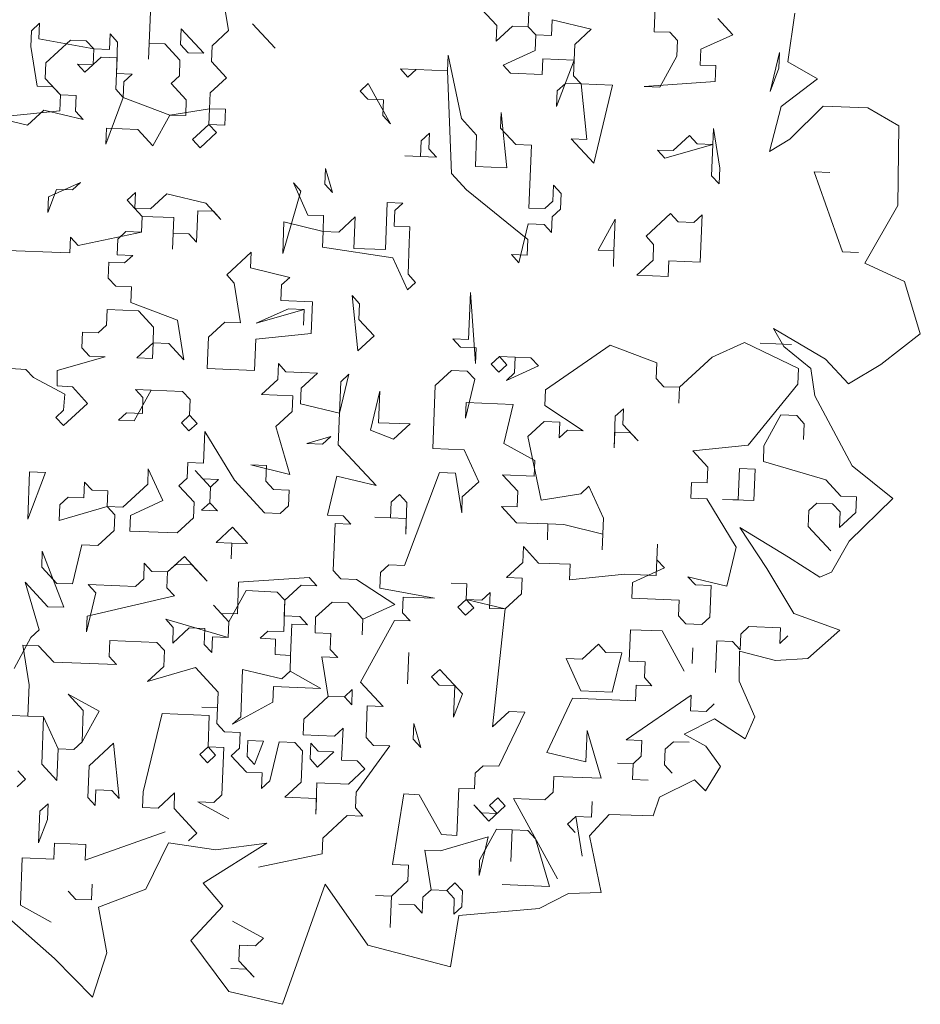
# Model space of a CAD drawing. Header units: metres. Extents: x -228 to 168, y -124 to 293.
# Tile 134 of 256: x 118.04 to 124.35, y 26.82 to 33.73. Entities that reach past the tile are written whole.
import ezdxf

# ---------------------------------------------------------------- set-up
doc = ezdxf.new("R2010")
doc.units = ezdxf.units.M
doc.header["$MEASUREMENT"] = 0
doc.layers.add('Bepflanzung.3 _ UMGEBUNG', color=7, linetype='Continuous')

msp = doc.modelspace()

# ---------------------------------------------------------------- linework, layer by layer
at = {"layer": 'Bepflanzung.3 _ UMGEBUNG', "color": 33, "linetype": 'Continuous', "lineweight": 18, "true_color": 0xa89c73}
for p, q in [((119.4567, 33.9269), (119.501, 33.6488)), ((122.4856, 33.6414), (122.4987, 33.9725)), ((121.6113, 33.8971), (121.6025, 33.6763)), ((118.9404, 33.4499), (118.9534, 33.781)), ((121.3818, 33.685), (121.2758, 33.7998)), ((121.7659, 33.6146), (121.7703, 33.7249)), ((121.7703, 33.7249), (122.0441, 33.6588)), ((122.9314, 33.7343), (123.0375, 33.6196)), ((123.4224, 33.4299), (123.4719, 33.7709)), ((118.1147, 33.5378), (118.1191, 33.6482)), ((118.1191, 33.6482), (118.1764, 33.7012)), ((118.1764, 33.7012), (118.1721, 33.5908)), ((119.1655, 33.5515), (119.1698, 33.6619)), ((119.1698, 33.6619), (119.3289, 33.4898)), ((119.501, 33.6488), (119.3862, 33.5428)), ((119.6687, 33.6975), (119.8277, 33.5253)), ((121.3774, 33.5746), (121.3818, 33.685)), ((121.4922, 33.6807), (121.3774, 33.5746)), ((121.6025, 33.6763), (121.4922, 33.6807)), ((121.6555, 33.6189), (121.6025, 33.6763)), ((121.6025, 33.6763), (121.6555, 33.6189)), ((122.0441, 33.6588), (121.9293, 33.5528)), ((122.5959, 33.637), (122.4856, 33.6414)), ((122.649, 33.5797), (122.5959, 33.637)), ((118.1721, 33.5908), (118.5562, 33.5203)), ((118.3928, 33.5821), (118.2207, 33.423)), ((118.5032, 33.5777), (118.3928, 33.5821)), ((118.5562, 33.5203), (118.5032, 33.5777)), ((118.6666, 33.516), (118.671, 33.6264)), ((118.671, 33.6264), (118.724, 33.569)), ((118.724, 33.569), (118.7152, 33.3482)), ((121.6512, 33.5085), (121.6555, 33.6189)), ((121.6555, 33.6189), (121.7659, 33.6146)), ((122.6446, 33.4693), (122.649, 33.5797)), ((123.0375, 33.6196), (122.8123, 33.5179)), ((118.159, 33.2597), (118.1147, 33.5378)), ((118.5518, 33.41), (118.5562, 33.5203)), ((118.5562, 33.5203), (118.6666, 33.516)), ((118.9447, 33.5603), (118.9404, 33.4499)), ((119.0551, 33.5559), (118.9447, 33.5603)), ((119.1611, 33.4411), (119.0551, 33.5559)), ((119.2185, 33.4942), (119.1655, 33.5515)), ((119.3862, 33.5428), (119.3819, 33.4324)), ((121.4261, 33.4069), (121.6512, 33.5085)), ((121.9293, 33.5528), (121.9206, 33.3321)), ((122.8123, 33.5179), (122.808, 33.4075)), ((123.2981, 33.2223), (123.3642, 33.4961)), ((123.3642, 33.4961), (123.3599, 33.3857)), ((118.6092, 33.463), (118.4945, 33.3569)), ((118.7196, 33.4586), (118.6092, 33.463)), ((118.7109, 33.2378), (118.7196, 33.4586)), ((119.1567, 33.3308), (119.1611, 33.4411)), ((119.3289, 33.4898), (119.2185, 33.4942)), ((119.3819, 33.4324), (119.4879, 33.3177)), ((121.0376, 33.367), (121.0419, 33.4774)), ((121.0419, 33.4774), (121.1348, 33.0315)), ((121.7042, 33.4512), (121.6998, 33.3408)), ((121.9249, 33.4425), (121.7042, 33.4512)), ((121.8015, 33.1157), (121.9249, 33.4425)), ((122.5255, 33.2529), (122.6446, 33.4693)), ((123.6298, 33.3104), (123.4224, 33.4299)), ((118.2207, 33.423), (118.2163, 33.3127)), ((118.4945, 33.3569), (118.4415, 33.4143)), ((118.4415, 33.4143), (118.5518, 33.41)), ((120.7594, 33.3227), (120.7064, 33.3801)), ((120.7064, 33.3801), (121.0376, 33.367)), ((120.8168, 33.3757), (120.7594, 33.3227)), ((121.0376, 33.367), (120.8168, 33.3757)), ((121.0644, 32.6473), (121.0376, 33.367)), ((121.4791, 33.3495), (121.4261, 33.4069)), ((122.808, 33.4075), (122.9184, 33.4032)), ((122.9184, 33.4032), (122.914, 33.2928)), ((123.3599, 33.3857), (123.2981, 33.2223)), ((118.2163, 33.3127), (118.3224, 33.1979)), ((118.7152, 33.3482), (118.8256, 33.3439)), ((118.7682, 33.2909), (118.7639, 33.1805)), ((118.8256, 33.3439), (118.7682, 33.2909)), ((119.0994, 33.2778), (119.1567, 33.3308)), ((119.4879, 33.3177), (119.3731, 33.2117)), ((121.6998, 33.3408), (121.4791, 33.3495)), ((121.9206, 33.3321), (121.9736, 33.2747)), ((122.914, 33.2928), (122.4151, 33.2572)), ((123.3762, 33.1159), (123.6298, 33.3104)), ((118.2694, 33.2553), (118.159, 33.2597)), ((118.3224, 33.1979), (118.2694, 33.2553)), ((118.7639, 33.1805), (118.7109, 33.2378)), ((119.2054, 33.163), (119.0994, 33.2778)), ((120.4239, 33.2254), (120.4813, 33.2784)), ((120.4769, 33.168), (120.4239, 33.2254)), ((120.4813, 33.2784), (120.636, 32.9959)), ((121.8058, 33.2261), (121.8015, 33.1157)), ((121.8632, 33.2791), (121.8058, 33.2261)), ((121.9736, 33.2747), (121.8632, 33.2791)), ((122.0135, 32.8862), (121.9736, 33.2747)), ((121.9736, 33.2747), (122.1944, 33.266)), ((122.1944, 33.266), (122.0622, 32.7184)), ((122.4151, 33.2572), (122.5255, 33.2529)), ((118.318, 33.0875), (118.3224, 33.1979)), ((118.3224, 33.1979), (118.4327, 33.1936)), ((118.4327, 33.1936), (118.4284, 33.0832)), ((118.6404, 32.8537), (118.7639, 33.1805)), ((118.7639, 33.1805), (119.0907, 33.057)), ((119.201, 33.0526), (119.2054, 33.163)), ((119.3731, 33.2117), (119.3688, 33.1013)), ((120.5873, 33.1637), (120.4769, 33.168)), ((120.5829, 33.0533), (120.5873, 33.1637)), ((117.9295, 33.0476), (118.318, 33.0875)), ((118.2076, 33.0919), (118.0929, 32.9859)), ((118.4814, 33.0258), (118.2076, 33.0919)), ((118.4284, 33.0832), (118.4814, 33.0258)), ((119.3688, 33.1013), (119.0907, 33.057)), ((119.3644, 32.9909), (119.3688, 33.1013)), ((119.3688, 33.1013), (119.4792, 33.0969)), ((119.4792, 33.0969), (119.4748, 32.9865)), ((123.294, 32.8014), (123.3762, 33.1159)), ((123.6709, 33.1197), (123.437, 32.8887)), ((123.9836, 33.1064), (123.6709, 33.1197)), ((124.2018, 32.9806), (123.9836, 33.1064)), ((118.0929, 32.9859), (117.8191, 33.052)), ((119.0907, 33.057), (118.9715, 32.8406)), ((119.0907, 33.057), (119.201, 33.0526)), ((120.636, 32.9959), (120.5829, 33.0533)), ((121.1348, 33.0315), (121.2409, 32.9167)), ((121.413, 33.0758), (121.4086, 32.9654)), ((121.4529, 32.6873), (121.413, 33.0758)), ((118.6448, 32.9641), (118.6404, 32.8537)), ((118.8655, 32.9554), (118.6448, 32.9641)), ((118.9715, 32.8406), (118.8655, 32.9554)), ((119.2497, 32.8849), (119.3644, 32.9909)), ((119.4748, 32.9865), (119.3644, 32.9909)), ((119.3644, 32.9909), (119.4174, 32.9335)), ((121.4086, 32.9654), (121.5146, 32.8506)), ((122.8965, 32.8513), (122.9009, 32.9617)), ((122.9009, 32.9617), (122.9452, 32.6835)), ((124.1942, 32.4221), (124.2018, 32.9806)), ((119.3027, 32.8275), (119.2497, 32.8849)), ((119.4174, 32.9335), (119.3027, 32.8275)), ((120.848, 32.7664), (120.8524, 32.8768)), ((120.8524, 32.8768), (120.9097, 32.9298)), ((120.9097, 32.9298), (120.9054, 32.8194)), ((121.2409, 32.9167), (121.2321, 32.696)), ((122.0622, 32.7184), (121.9031, 32.8906)), ((121.9031, 32.8906), (122.0135, 32.8862)), ((122.6184, 32.807), (122.7332, 32.913)), ((122.7332, 32.913), (122.7862, 32.8557)), ((123.437, 32.8887), (123.294, 32.8014)), ((120.9054, 32.8194), (120.9584, 32.7621)), ((121.5146, 32.8506), (121.625, 32.8463)), ((121.625, 32.8463), (121.6076, 32.4048)), ((122.561, 32.754), (122.508, 32.8114)), ((122.508, 32.8114), (122.6184, 32.807)), ((122.8965, 32.8513), (122.561, 32.754)), ((122.7862, 32.8557), (122.8965, 32.8513)), ((122.8878, 32.6305), (122.8965, 32.8513)), ((120.9584, 32.7621), (120.7376, 32.7708)), ((120.7376, 32.7708), (120.848, 32.7664)), ((120.177, 32.5719), (120.1814, 32.6822)), ((120.1814, 32.6822), (120.23, 32.5145)), ((121.2321, 32.696), (121.4529, 32.6873)), ((122.9452, 32.6835), (122.9408, 32.5732)), ((121.1704, 32.5326), (121.0644, 32.6473)), ((122.9408, 32.5732), (122.8878, 32.6305)), ((123.8064, 32.0967), (123.6075, 32.6574)), ((123.6075, 32.6574), (123.7178, 32.653)), ((118.2962, 32.5357), (118.2345, 32.3723)), ((118.2388, 32.4826), (118.4639, 32.5843)), ((118.4066, 32.5313), (118.2962, 32.5357)), ((118.4639, 32.5843), (118.4066, 32.5313)), ((119.9562, 32.5806), (120.0579, 32.3555)), ((120.0092, 32.5232), (119.9562, 32.5806)), ((120.23, 32.5145), (120.177, 32.5719)), ((121.5988, 32.184), (121.1704, 32.5326)), ((121.7753, 32.4534), (121.7797, 32.5638)), ((121.7797, 32.5638), (121.8327, 32.5064)), ((118.2345, 32.3723), (118.2388, 32.4826)), ((118.7907, 32.4608), (118.8481, 32.5138)), ((118.8967, 32.3461), (118.7907, 32.4608)), ((118.8481, 32.5138), (118.8437, 32.4035)), ((118.9541, 32.3991), (119.0688, 32.5051)), ((119.0688, 32.5051), (119.3426, 32.439)), ((119.8814, 32.0861), (120.0092, 32.5232)), ((121.8327, 32.5064), (121.8283, 32.396)), ((118.8437, 32.4035), (118.9541, 32.3991)), ((119.3426, 32.439), (119.4486, 32.3243)), ((120.6011, 32.1129), (120.6141, 32.444)), ((120.6141, 32.444), (120.7245, 32.4397)), ((120.7245, 32.4397), (120.6672, 32.3867)), ((121.6076, 32.4048), (121.7179, 32.4004)), ((121.7179, 32.4004), (121.7753, 32.4534)), ((121.8283, 32.396), (121.7709, 32.343)), ((123.9629, 32.0171), (124.1942, 32.4221)), ((118.8924, 32.2357), (118.8967, 32.3461)), ((118.8967, 32.3461), (118.8924, 32.2357)), ((119.1175, 32.3374), (118.8967, 32.3461)), ((119.1088, 32.1166), (119.1175, 32.3374)), ((119.2852, 32.386), (119.2765, 32.1652)), ((119.3956, 32.3816), (119.2852, 32.386)), ((119.4486, 32.3243), (119.3956, 32.3816)), ((120.0579, 32.3555), (120.1683, 32.3511)), ((120.1683, 32.3511), (120.1639, 32.2407)), ((120.2743, 32.2364), (120.389, 32.3424)), ((120.389, 32.3424), (120.3803, 32.1216)), ((120.6672, 32.3867), (120.6628, 32.2763)), ((121.7709, 32.343), (121.7666, 32.2326)), ((122.0934, 32.1092), (122.2125, 32.3256)), ((122.2125, 32.3256), (122.2037, 32.1048)), ((122.4289, 32.2065), (122.601, 32.3655)), ((122.601, 32.3655), (122.654, 32.3081)), ((122.7643, 32.3038), (122.8217, 32.3568)), ((122.8217, 32.3568), (122.8086, 32.0256)), ((119.8901, 32.3068), (119.8814, 32.0861)), ((120.1639, 32.2407), (119.8901, 32.3068)), ((120.6628, 32.2763), (120.7732, 32.2719)), ((120.7732, 32.2719), (120.7688, 32.1615)), ((121.6032, 32.2944), (121.5371, 32.0206)), ((121.7136, 32.29), (121.6032, 32.2944)), ((121.7666, 32.2326), (121.7136, 32.29)), ((122.654, 32.3081), (122.7643, 32.3038)), ((118.3891, 32.0898), (118.3935, 32.2002)), ((118.3935, 32.2002), (118.4465, 32.1428)), ((118.4465, 32.1428), (118.8924, 32.2357)), ((118.7246, 32.1871), (118.7202, 32.0767)), ((118.782, 32.2401), (118.7246, 32.1871)), ((118.8924, 32.2357), (118.782, 32.2401)), ((119.1131, 32.227), (119.1088, 32.1166)), ((119.2235, 32.2226), (119.1131, 32.227)), ((119.2765, 32.1652), (119.2235, 32.2226)), ((120.1595, 32.1303), (120.1639, 32.2407)), ((120.1639, 32.2407), (120.2743, 32.2364)), ((121.5945, 32.0736), (121.5988, 32.184)), ((122.4819, 32.1491), (122.4289, 32.2065)), ((120.6541, 32.0555), (120.1595, 32.1303)), ((120.3803, 32.1216), (120.6011, 32.1129)), ((120.7688, 32.1615), (120.7601, 31.9408)), ((122.4775, 32.0387), (122.4819, 32.1491)), ((117.8372, 32.1116), (118.3891, 32.0898)), ((118.7202, 32.0767), (118.8306, 32.0723)), ((118.8306, 32.0723), (118.7733, 32.0193)), ((119.4885, 31.9358), (119.6607, 32.0948)), ((119.6607, 32.0948), (119.6563, 31.9844)), ((120.7557, 31.8304), (120.6541, 32.0555)), ((121.5371, 32.0206), (121.4841, 32.078)), ((121.4841, 32.078), (121.5945, 32.0736)), ((122.2037, 32.1048), (122.0934, 32.1092)), ((122.2037, 32.1048), (122.1994, 31.9944)), ((122.1994, 31.9944), (122.2037, 32.1048)), ((123.9168, 32.0924), (123.8064, 32.0967)), ((118.6629, 32.0237), (118.6585, 31.9133)), ((118.7733, 32.0193), (118.6629, 32.0237)), ((119.6563, 31.9844), (119.9301, 31.9183)), ((122.3628, 31.9327), (122.4775, 32.0387)), ((122.5879, 32.0344), (122.5835, 31.924)), ((122.8086, 32.0256), (122.5879, 32.0344)), ((124.2395, 31.8902), (123.9629, 32.0171)), ((118.6585, 31.9133), (118.7115, 31.8559)), ((119.5415, 31.8784), (119.4885, 31.9358)), ((119.9301, 31.9183), (119.8727, 31.8653)), ((120.7601, 31.9408), (120.8131, 31.8834)), ((122.5835, 31.924), (122.3628, 31.9327)), ((118.7115, 31.8559), (118.8219, 31.8516)), ((118.8219, 31.8516), (118.8175, 31.7412)), ((119.5858, 31.6003), (119.5415, 31.8784)), ((119.8727, 31.8653), (119.8683, 31.7549)), ((120.8131, 31.8834), (120.7557, 31.8304)), ((124.3512, 31.5216), (124.2395, 31.8902)), ((120.3672, 31.7905), (120.4202, 31.7331)), ((120.4071, 31.402), (120.3672, 31.7905)), ((121.1841, 31.4818), (121.1972, 31.8129)), ((121.1972, 31.8129), (121.2328, 31.3141)), ((118.8175, 31.7412), (119.1443, 31.6177)), ((119.8683, 31.7549), (120.0891, 31.7462)), ((120.0891, 31.7462), (120.0804, 31.5254)), ((120.4202, 31.7331), (120.4159, 31.6227)), ((118.6498, 31.6925), (118.6454, 31.5822)), ((118.8705, 31.6838), (118.6498, 31.6925)), ((118.9766, 31.5691), (118.8705, 31.6838)), ((119.6962, 31.5959), (119.9213, 31.6976)), ((120.0317, 31.6932), (119.6962, 31.5959)), ((119.9213, 31.6976), (120.0317, 31.6932)), ((120.0317, 31.6932), (120.0273, 31.5828)), ((120.0273, 31.5828), (120.0317, 31.6932)), ((118.6454, 31.5822), (118.5881, 31.5292)), ((118.9722, 31.4587), (118.9766, 31.5691)), ((119.1443, 31.6177), (119.1886, 31.3396)), ((119.3607, 31.4986), (119.4754, 31.6046)), ((119.4754, 31.6046), (119.5858, 31.6003)), ((120.4159, 31.6227), (120.5219, 31.508)), ((118.4777, 31.5335), (118.4733, 31.4231)), ((118.5881, 31.5292), (118.4777, 31.5335)), ((119.352, 31.2779), (119.3607, 31.4986)), ((120.0804, 31.5254), (119.6918, 31.4855)), ((120.5219, 31.508), (120.4071, 31.402)), ((123.395, 31.4332), (123.3225, 31.5601)), ((123.3225, 31.5601), (123.686, 31.3442)), ((124.0756, 31.3063), (124.3512, 31.5216)), ((118.8575, 31.3527), (118.9722, 31.4587)), ((118.9722, 31.4587), (118.9678, 31.3483)), ((119.0826, 31.4543), (118.9722, 31.4587)), ((119.1886, 31.3396), (119.0826, 31.4543)), ((119.6918, 31.4855), (119.6831, 31.2648)), ((121.1268, 31.4288), (121.0738, 31.4862)), ((121.0738, 31.4862), (121.1841, 31.4818)), ((121.2371, 31.4244), (121.1268, 31.4288)), ((121.2328, 31.3141), (121.2371, 31.4244)), ((122.1776, 31.4425), (121.7229, 31.1289)), ((122.5043, 31.3191), (122.1776, 31.4425)), ((123.118, 31.4606), (122.8928, 31.359)), ((123.4977, 31.2798), (123.118, 31.4606)), ((123.4491, 31.4476), (123.2283, 31.4563)), ((123.5826, 31.2785), (123.395, 31.4332)), ((118.6367, 31.3614), (118.3012, 31.2641)), ((118.4733, 31.4231), (118.5263, 31.3658)), ((118.5263, 31.3658), (118.6367, 31.3614)), ((121.3432, 31.3097), (121.4005, 31.3627)), ((121.5109, 31.3583), (121.4005, 31.3627)), ((121.4005, 31.3627), (121.4535, 31.3053)), ((121.4005, 31.3627), (121.6213, 31.354)), ((121.5066, 31.248), (121.5109, 31.3583)), ((122.8928, 31.359), (122.6633, 31.147)), ((118.9678, 31.3483), (118.8575, 31.3527)), ((119.8465, 31.203), (119.8509, 31.3134)), ((119.8509, 31.3134), (119.9039, 31.256)), ((121.3962, 31.2523), (121.3432, 31.3097)), ((121.4535, 31.3053), (121.3962, 31.2523)), ((121.6743, 31.2966), (121.4492, 31.195)), ((121.6213, 31.354), (121.6743, 31.2966)), ((122.5, 31.2087), (122.5043, 31.3191)), ((123.686, 31.3442), (123.8482, 31.1708)), ((123.8482, 31.1708), (124.0756, 31.3063)), ((118.0804, 31.2728), (117.9729, 31.2799)), ((118.1334, 31.2155), (118.0804, 31.2728)), ((118.3012, 31.2641), (118.2997, 31.1564)), ((119.6831, 31.2648), (119.352, 31.2779)), ((119.9039, 31.256), (120.0143, 31.2517)), ((120.1246, 31.2473), (120.0099, 31.1413)), ((120.0143, 31.2517), (120.1246, 31.2473)), ((120.3454, 31.2386), (120.2793, 30.9648)), ((120.288, 31.1856), (120.3454, 31.2386)), ((121.065, 31.2654), (120.9503, 31.1594)), ((121.1754, 31.2611), (121.065, 31.2654)), ((121.2284, 31.2037), (121.1754, 31.2611)), ((121.4492, 31.195), (121.5066, 31.248)), ((123.4934, 31.1694), (123.4977, 31.2798)), ((123.6114, 31.0868), (123.5826, 31.2785)), ((118.3527, 31.099), (118.1334, 31.2155)), ((118.2997, 31.1564), (118.4072, 31.1494)), ((118.4072, 31.1494), (118.5132, 31.0346)), ((119.7318, 31.097), (119.8465, 31.203)), ((120.2793, 30.9648), (120.288, 31.1856)), ((120.9503, 31.1594), (120.9328, 30.7179)), ((121.1623, 30.9299), (121.2284, 31.2037)), ((122.553, 31.1513), (122.5, 31.2087)), ((122.6633, 31.147), (122.553, 31.1513)), ((123.1448, 30.741), (123.4934, 31.1694)), ((118.3455, 30.986), (118.3527, 31.099)), ((118.9591, 31.1276), (118.84, 30.9112)), ((118.9017, 31.0745), (118.8487, 31.1319)), ((118.8487, 31.1319), (119.1799, 31.1188)), ((119.1799, 31.1188), (118.9591, 31.1276)), ((119.1799, 31.1188), (119.2329, 31.0615)), ((119.2329, 31.0615), (119.1799, 31.1188)), ((119.9525, 31.0883), (119.7318, 31.097)), ((119.9482, 30.9779), (119.9525, 31.0883)), ((120.0099, 31.1413), (120.0055, 31.0309)), ((120.4957, 30.8457), (120.5618, 31.1195)), ((120.5618, 31.1195), (120.5531, 30.8987)), ((121.7229, 31.1289), (121.7186, 31.0185)), ((122.6633, 31.147), (122.659, 31.0366)), ((122.659, 31.0366), (122.6633, 31.147)), ((123.8736, 30.596), (123.6114, 31.0868)), ((118.5132, 31.0346), (118.344, 30.8783)), ((118.8974, 30.9642), (118.9017, 31.0745)), ((119.2329, 31.0615), (119.2285, 30.9511)), ((119.2285, 30.9511), (119.2329, 31.0615)), ((120.0055, 31.0309), (120.2793, 30.9648)), ((121.1667, 31.0403), (121.1623, 30.9299)), ((121.4978, 31.0272), (121.1667, 31.0403)), ((121.4317, 30.7534), (121.4978, 31.0272)), ((121.7186, 31.0185), (121.988, 30.842)), ((118.291, 30.9356), (118.3455, 30.986)), ((118.7296, 30.9155), (118.787, 30.9685)), ((118.787, 30.9685), (118.8974, 30.9642)), ((119.1711, 30.8981), (119.2285, 30.9511)), ((119.2285, 30.9511), (119.2815, 30.8937)), ((119.8334, 30.8719), (119.9482, 30.9779)), ((120.2793, 30.9648), (120.2706, 30.7441)), ((122.2044, 30.7229), (122.2131, 30.9437)), ((122.2131, 30.9437), (122.2705, 30.9967)), ((122.2705, 30.9967), (122.2661, 30.8863)), ((123.3743, 30.953), (123.2552, 30.7366)), ((123.4846, 30.9487), (123.3743, 30.953)), ((123.5377, 30.8913), (123.4846, 30.9487)), ((118.344, 30.8783), (118.291, 30.9356)), ((118.84, 30.9112), (118.7296, 30.9155)), ((119.2241, 30.8407), (119.1711, 30.8981)), ((119.2815, 30.8937), (119.2241, 30.8407)), ((119.9307, 30.5364), (119.8334, 30.8719)), ((120.5531, 30.8987), (120.7738, 30.89)), ((120.7738, 30.89), (120.6591, 30.784)), ((121.7142, 30.9081), (121.5995, 30.8021)), ((121.8246, 30.9037), (121.7142, 30.9081)), ((121.8202, 30.7934), (121.8246, 30.9037)), ((122.2661, 30.8863), (122.3721, 30.7715)), ((123.5333, 30.7809), (123.5377, 30.8913)), ((119.3258, 30.6156), (119.3345, 30.8363)), ((119.3345, 30.8363), (119.5422, 30.4965)), ((120.6591, 30.784), (120.4957, 30.8457)), ((121.8776, 30.8464), (121.8202, 30.7934)), ((121.988, 30.842), (121.8776, 30.8464)), ((122.2087, 30.8333), (122.2044, 30.7229)), ((122.3191, 30.8289), (122.2087, 30.8333)), ((122.3721, 30.7715), (122.3191, 30.8289)), ((120.2176, 30.8014), (120.0498, 30.7528)), ((120.0498, 30.7528), (120.1602, 30.7484)), ((120.1602, 30.7484), (120.2176, 30.8014)), ((120.2706, 30.7441), (120.5356, 30.4572)), ((121.6481, 30.6343), (121.4317, 30.7534)), ((121.5995, 30.8021), (121.6924, 30.3562)), ((122.7563, 30.7011), (123.1448, 30.741)), ((123.2552, 30.7366), (123.2508, 30.6263)), ((120.9328, 30.7179), (121.1536, 30.7092)), ((121.1536, 30.7092), (121.2553, 30.484)), ((122.8623, 30.5863), (122.7563, 30.7011)), ((119.2111, 30.5096), (119.2154, 30.6199)), ((119.2154, 30.6199), (119.3258, 30.6156)), ((119.7673, 30.5981), (119.6569, 30.6025)), ((119.6569, 30.6025), (119.9307, 30.5364)), ((119.763, 30.4877), (119.7673, 30.5981)), ((121.6438, 30.524), (121.6481, 30.6343)), ((123.2508, 30.6263), (123.688, 30.4984)), ((124.1588, 30.3663), (123.8736, 30.596)), ((118.0942, 30.2221), (118.1073, 30.5532)), ((118.2176, 30.5488), (118.0942, 30.2221)), ((118.1073, 30.5532), (118.2176, 30.5488)), ((118.9358, 30.4679), (118.9373, 30.5757)), ((118.9373, 30.5757), (119.0418, 30.3532)), ((119.3744, 30.4478), (119.2684, 30.5626)), ((119.2684, 30.5626), (119.3214, 30.5052)), ((120.9815, 30.5501), (120.7345, 29.8966)), ((121.0919, 30.5458), (120.9815, 30.5501)), ((121.1361, 30.2676), (121.0919, 30.5458)), ((121.529, 30.4179), (121.423, 30.5327)), ((121.423, 30.5327), (121.6438, 30.524)), ((122.8579, 30.476), (122.8623, 30.5863)), ((123.0743, 30.3569), (123.083, 30.5776)), ((123.083, 30.5776), (123.1934, 30.5732)), ((123.1934, 30.5732), (123.1847, 30.3525)), ((118.4871, 30.3724), (118.4914, 30.4827)), ((118.4914, 30.4827), (118.5444, 30.4254)), ((118.7608, 30.3063), (118.9358, 30.4679)), ((119.1537, 30.4566), (119.2111, 30.5096)), ((119.3214, 30.5052), (119.4318, 30.5008)), ((119.4318, 30.5008), (119.3744, 30.4478)), ((119.5422, 30.4965), (119.7542, 30.267)), ((119.816, 30.4304), (119.763, 30.4877)), ((120.2618, 30.5233), (120.1957, 30.2495)), ((120.5356, 30.4572), (120.2618, 30.5233)), ((121.2553, 30.484), (121.1405, 30.378)), ((122.7432, 30.3699), (122.7475, 30.4803)), ((122.7475, 30.4803), (122.8579, 30.476)), ((123.688, 30.4984), (123.794, 30.3837)), ((118.5444, 30.4254), (118.6548, 30.421)), ((118.6548, 30.421), (118.6504, 30.3106)), ((119.2597, 30.3418), (119.1537, 30.4566)), ((119.3744, 30.4478), (119.3701, 30.3374)), ((119.3701, 30.3374), (119.3744, 30.4478)), ((119.9263, 30.426), (119.816, 30.4304)), ((119.922, 30.3156), (119.9263, 30.426)), ((120.6416, 30.3425), (120.699, 30.3955)), ((120.699, 30.3955), (120.752, 30.3381)), ((121.5247, 30.3076), (121.529, 30.4179)), ((121.6924, 30.3562), (121.9705, 30.4005)), ((121.9705, 30.4005), (122.0279, 30.4535)), ((122.0279, 30.4535), (122.1296, 30.2284)), ((118.3149, 30.2133), (118.3193, 30.3237)), ((118.3193, 30.3237), (118.3767, 30.3767)), ((118.3767, 30.3767), (118.4871, 30.3724)), ((119.0418, 30.3532), (118.8138, 30.2489)), ((119.2553, 30.2314), (119.2597, 30.3418)), ((119.3127, 30.2844), (119.3701, 30.3374)), ((119.3701, 30.3374), (119.4231, 30.2801)), ((120.6373, 30.2321), (120.6416, 30.3425)), ((120.752, 30.3381), (120.7433, 30.1173)), ((121.1405, 30.378), (121.1361, 30.2676)), ((122.8536, 30.3656), (122.7432, 30.3699)), ((123.0612, 30.0257), (122.8536, 30.3656)), ((123.1847, 30.3525), (122.9639, 30.3612)), ((122.9639, 30.3612), (123.0743, 30.3569)), ((123.6262, 30.335), (123.5688, 30.282)), ((123.7366, 30.3307), (123.6262, 30.335)), ((123.7896, 30.2733), (123.7366, 30.3307)), ((123.794, 30.3837), (123.9043, 30.3793)), ((123.8518, 30.0676), (124.1588, 30.3663)), ((123.9043, 30.3793), (123.9, 30.2689)), ((118.6504, 30.3106), (118.3149, 30.2133)), ((118.7034, 30.2532), (118.6504, 30.3106)), ((118.6504, 30.3106), (118.7608, 30.3063)), ((118.6991, 30.1429), (118.7034, 30.2532)), ((119.4231, 30.2801), (119.3127, 30.2844)), ((119.7542, 30.267), (119.8646, 30.2626)), ((119.8646, 30.2626), (119.922, 30.3156)), ((121.5203, 30.1972), (121.4143, 30.3119)), ((121.4143, 30.3119), (121.5247, 30.3076)), ((123.5688, 30.282), (123.5645, 30.1717)), ((123.7852, 30.1629), (123.7896, 30.2733)), ((123.9, 30.2689), (123.7852, 30.1629)), ((118.8138, 30.2489), (118.8095, 30.1385)), ((119.1406, 30.1254), (119.2553, 30.2314)), ((120.1957, 30.2495), (120.3061, 30.2452)), ((120.2488, 30.1922), (120.2357, 29.861)), ((120.3591, 30.1878), (120.2488, 30.1922)), ((120.3061, 30.2452), (120.3591, 30.1878)), ((120.7476, 30.2277), (120.5269, 30.2364)), ((120.5269, 30.2364), (120.6373, 30.2321)), ((120.7433, 30.1173), (120.7476, 30.2277)), ((121.741, 30.1885), (121.5203, 30.1972)), ((121.741, 30.1885), (121.7367, 30.0781)), ((121.7367, 30.0781), (121.741, 30.1885)), ((121.8514, 30.1841), (121.741, 30.1885)), ((122.1252, 30.118), (121.8514, 30.1841)), ((122.1296, 30.2284), (122.1208, 30.0076)), ((118.5843, 30.0369), (118.6991, 30.1429)), ((118.8095, 30.1385), (119.1406, 30.1254)), ((119.4144, 30.0593), (119.5291, 30.1653)), ((119.5291, 30.1653), (119.6351, 30.0506)), ((122.1208, 30.0076), (122.1252, 30.118)), ((123.2761, 29.8769), (123.0859, 30.1634)), ((123.0859, 30.1634), (123.4265, 29.9562)), ((123.5645, 30.1717), (123.7235, 29.9995)), ((119.5247, 30.055), (119.4144, 30.0593)), ((119.5247, 30.055), (119.5204, 29.9446)), ((119.5204, 29.9446), (119.5247, 30.055)), ((119.6351, 30.0506), (119.5247, 30.055)), ((122.5006, 29.8268), (122.5093, 30.0475)), ((122.5093, 30.0475), (122.505, 29.9372)), ((123.7283, 29.8506), (123.8518, 30.0676)), ((118.1958, 29.9969), (118.1915, 29.8866)), ((118.3461, 29.6041), (118.1958, 29.9969)), ((118.4079, 29.7675), (118.474, 30.0412)), ((118.474, 30.0412), (118.5843, 30.0369)), ((121.5646, 29.9191), (121.5689, 30.0294)), ((121.5689, 30.0294), (121.675, 29.9147)), ((122.9951, 29.752), (123.0612, 30.0257)), ((118.9068, 29.803), (118.9111, 29.9134)), ((118.9111, 29.9134), (118.9641, 29.856)), ((119.0745, 29.8517), (119.1921, 29.9603)), ((119.1921, 29.9603), (119.3511, 29.7882)), ((121.4498, 29.813), (121.5646, 29.9191)), ((121.675, 29.9147), (121.8957, 29.906)), ((121.8957, 29.906), (121.8913, 29.7956)), ((122.505, 29.9372), (122.558, 29.8798)), ((123.4265, 29.9562), (123.6457, 29.8158)), ((118.1915, 29.8866), (118.2975, 29.7718)), ((118.9641, 29.856), (119.0745, 29.8517)), ((119.0745, 29.8517), (119.0701, 29.7413)), ((119.1319, 29.9047), (119.0745, 29.8517)), ((119.2451, 29.9029), (119.1319, 29.9047)), ((119.3511, 29.7882), (119.2451, 29.9029)), ((120.2357, 29.861), (120.2887, 29.8037)), ((120.5668, 29.8479), (120.5624, 29.7376)), ((120.6242, 29.9009), (120.5668, 29.8479)), ((120.7345, 29.8966), (120.6242, 29.9009)), ((122.558, 29.8798), (122.3329, 29.7781)), ((123.4651, 29.5594), (123.2761, 29.8769)), ((123.6457, 29.8158), (123.7283, 29.8506)), ((118.174, 29.445), (118.0767, 29.7805)), ((118.0767, 29.7805), (118.2358, 29.6084)), ((118.2975, 29.7718), (118.4079, 29.7675)), ((118.8494, 29.75), (118.9068, 29.803)), ((119.5632, 29.5587), (119.5719, 29.7795)), ((119.5719, 29.7795), (120.0679, 29.8124)), ((120.0679, 29.8124), (120.1209, 29.755)), ((120.2887, 29.8037), (120.399, 29.7993)), ((120.399, 29.7993), (120.6685, 29.6228)), ((121.1717, 29.7688), (121.0613, 29.7731)), ((121.0613, 29.7731), (121.1717, 29.7688)), ((121.1673, 29.6584), (121.1717, 29.7688)), ((121.1717, 29.7688), (121.1673, 29.6584)), ((121.5602, 29.8087), (121.4498, 29.813)), ((121.5558, 29.6983), (121.5602, 29.8087)), ((121.8913, 29.7956), (122.2799, 29.8355)), ((122.2799, 29.8355), (122.5006, 29.8268)), ((122.3329, 29.7781), (122.3285, 29.6678)), ((122.7744, 29.7607), (122.7214, 29.818)), ((122.7214, 29.818), (122.9951, 29.752)), ((118.5052, 29.432), (118.5713, 29.7057)), ((118.5182, 29.7631), (118.739, 29.7544)), ((118.5713, 29.7057), (118.5182, 29.7631)), ((118.739, 29.7544), (118.8494, 29.75)), ((119.0701, 29.7413), (119.1231, 29.6839)), ((119.6249, 29.7221), (119.5029, 29.5031)), ((119.8428, 29.7107), (119.6249, 29.7221)), ((119.8958, 29.6534), (119.8428, 29.7107)), ((120.0105, 29.7594), (119.8958, 29.6534)), ((120.1209, 29.755), (120.0105, 29.7594)), ((120.5624, 29.7376), (120.9466, 29.6671)), ((121.2777, 29.654), (121.3351, 29.707)), ((121.3351, 29.707), (121.3307, 29.5966)), ((121.4411, 29.5923), (121.5558, 29.6983)), ((122.8848, 29.7563), (122.7744, 29.7607)), ((122.876, 29.5356), (122.8848, 29.7563)), ((119.1231, 29.6839), (118.5095, 29.5423)), ((119.8899, 29.4353), (119.8958, 29.6534)), ((119.8958, 29.6534), (119.8914, 29.543)), ((120.2269, 29.6403), (120.1122, 29.5343)), ((120.3373, 29.6359), (120.2269, 29.6403)), ((120.4433, 29.5212), (120.3373, 29.6359)), ((120.7258, 29.6758), (120.7215, 29.5654)), ((120.9466, 29.6671), (120.7258, 29.6758)), ((121.11, 29.6054), (121.1673, 29.6584)), ((121.4411, 29.5923), (121.1673, 29.6584)), ((121.1673, 29.6584), (121.2203, 29.601)), ((121.1673, 29.6584), (121.2777, 29.654)), ((122.3285, 29.6678), (122.6596, 29.6547)), ((122.6596, 29.6547), (122.6553, 29.5443)), ((118.2358, 29.6084), (118.3461, 29.6041)), ((119.5029, 29.5031), (119.3969, 29.6178)), ((119.3969, 29.6178), (119.4499, 29.5604)), ((119.4499, 29.5604), (119.5632, 29.5587)), ((120.6685, 29.6228), (120.4433, 29.5212)), ((120.7215, 29.5654), (120.7745, 29.5081)), ((121.163, 29.548), (121.11, 29.6054)), ((121.2203, 29.601), (121.163, 29.548)), ((121.3307, 29.5966), (121.4411, 29.5923)), ((121.3532, 28.7666), (121.4411, 29.5923)), ((118.5095, 29.5423), (118.5052, 29.432)), ((119.1144, 29.4631), (119.0614, 29.5205)), ((119.0614, 29.5205), (119.4986, 29.3927)), ((119.5029, 29.5031), (119.4986, 29.3927)), ((119.4986, 29.3927), (119.5029, 29.5031)), ((119.8914, 29.543), (120.0018, 29.5386)), ((120.0018, 29.5386), (120.0548, 29.4812)), ((120.1122, 29.5343), (120.1078, 29.4239)), ((120.6641, 29.5124), (120.4259, 29.0797)), ((120.4433, 29.5212), (120.439, 29.4108)), ((120.439, 29.4108), (120.4433, 29.5212)), ((120.7745, 29.5081), (120.6641, 29.5124)), ((122.6553, 29.5443), (122.7083, 29.4869)), ((122.8187, 29.4825), (122.876, 29.5356)), ((123.7863, 29.4441), (123.4651, 29.5594)), ((118.1166, 29.392), (118.174, 29.445)), ((119.1101, 29.3528), (119.1144, 29.4631)), ((119.2248, 29.4588), (119.1101, 29.3528)), ((119.3352, 29.4544), (119.2248, 29.4588)), ((119.3308, 29.344), (119.3352, 29.4544)), ((119.7222, 29.3866), (119.7767, 29.437)), ((119.7767, 29.437), (119.8899, 29.4353)), ((119.9444, 29.4856), (119.9357, 29.2649)), ((120.0548, 29.4812), (119.9444, 29.4856)), ((120.1078, 29.4239), (120.2182, 29.4195)), ((122.3198, 29.447), (122.311, 29.2262)), ((122.5405, 29.4383), (122.3198, 29.447)), ((122.6952, 29.1558), (122.5405, 29.4383)), ((122.7083, 29.4869), (122.8187, 29.4825)), ((123.1498, 29.4695), (123.0924, 29.4165)), ((123.3706, 29.4607), (123.1498, 29.4695)), ((123.3662, 29.3504), (123.3706, 29.4607)), ((123.5618, 29.2448), (123.7863, 29.4441)), ((117.9975, 29.1756), (118.1166, 29.392)), ((118.6685, 29.3702), (118.6642, 29.2598)), ((118.9997, 29.3571), (118.6685, 29.3702)), ((119.0527, 29.2998), (118.9997, 29.3571)), ((119.3882, 29.397), (119.3838, 29.2867)), ((119.4986, 29.3927), (119.3882, 29.397)), ((119.8297, 29.3796), (119.7222, 29.3866)), ((119.8282, 29.2719), (119.8297, 29.3796)), ((120.2182, 29.4195), (120.2138, 29.3091)), ((122.9247, 29.3678), (122.9159, 29.147)), ((123.0351, 29.3634), (122.9247, 29.3678)), ((123.0881, 29.3061), (123.0351, 29.3634)), ((123.0924, 29.4165), (123.0881, 29.3061)), ((123.4236, 29.4034), (123.3662, 29.3504)), ((118.1697, 29.3347), (118.0593, 29.339)), ((118.0593, 29.339), (118.1036, 29.0609)), ((118.2757, 29.2199), (118.1697, 29.3347)), ((119.0483, 29.1894), (119.0527, 29.2998)), ((119.3838, 29.2867), (119.3308, 29.344)), ((120.2138, 29.3091), (120.2669, 29.2518)), ((120.757, 29.0666), (120.7657, 29.2873)), ((120.7657, 29.2873), (120.757, 29.0666)), ((121.9799, 29.2393), (122.0947, 29.3453)), ((122.0947, 29.3453), (122.1477, 29.288)), ((122.1477, 29.288), (122.258, 29.2836)), ((122.258, 29.2836), (122.1919, 29.0098)), ((122.7569, 29.3192), (122.7526, 29.2088)), ((123.0821, 29.0862), (123.0826, 29.2955)), ((123.0826, 29.2955), (123.3358, 29.2312)), ((118.7172, 29.2025), (118.2757, 29.2199)), ((118.6642, 29.2598), (118.7172, 29.2025)), ((119.9357, 29.2649), (119.8282, 29.2719)), ((119.9342, 29.1571), (119.9357, 29.2649)), ((119.9357, 29.2649), (119.9342, 29.1571)), ((120.2669, 29.2518), (120.1565, 29.2561)), ((120.1565, 29.2561), (120.2008, 28.978)), ((121.9712, 29.0186), (121.8695, 29.2437)), ((121.8695, 29.2437), (121.9799, 29.2393)), ((122.311, 29.2262), (122.4214, 29.2219)), ((122.4214, 29.2219), (122.4171, 29.1115)), ((123.3358, 29.2312), (123.5618, 29.2448)), ((118.9336, 29.0834), (119.0483, 29.1894)), ((119.2691, 29.1807), (118.9336, 29.0834)), ((119.4281, 29.0085), (119.2691, 29.1807)), ((119.5871, 28.8364), (119.6002, 29.1676)), ((119.6002, 29.1676), (119.874, 29.1015)), ((119.874, 29.1015), (119.9342, 29.1571)), ((119.9342, 29.1571), (120.1478, 29.0354)), ((120.9248, 29.1152), (120.9821, 29.1682)), ((120.9821, 29.1682), (121.1412, 28.9961)), ((120.4259, 29.0797), (120.5849, 28.9075)), ((120.9778, 29.0578), (120.9248, 29.1152)), ((122.4171, 29.1115), (122.4701, 29.0541)), ((123.1902, 28.835), (123.0821, 29.0862)), ((118.1036, 29.0609), (118.0948, 28.8401)), ((119.4237, 28.8982), (119.4281, 29.0085)), ((119.8166, 29.0485), (119.8123, 28.9381)), ((120.1478, 29.0354), (119.8166, 29.0485)), ((120.314, 28.9763), (120.3685, 29.0266)), ((120.3685, 29.0266), (120.367, 28.9189)), ((121.0882, 29.0535), (120.9778, 29.0578)), ((121.0794, 28.8327), (121.0882, 29.0535)), ((122.1919, 29.0098), (121.9712, 29.0186)), ((122.3597, 29.0585), (122.3553, 28.9481)), ((122.4701, 29.0541), (122.3597, 29.0585)), ((118.4833, 28.8801), (118.3773, 28.9948)), ((118.3773, 28.9948), (118.5937, 28.8757)), ((119.8123, 28.9381), (119.5298, 28.7834)), ((120.2008, 28.978), (120.0286, 28.819)), ((120.2008, 28.978), (120.314, 28.9763)), ((120.314, 28.9763), (120.2008, 28.978)), ((120.367, 28.9189), (120.314, 28.9763)), ((121.1412, 28.9961), (121.0794, 28.8327)), ((121.9138, 28.9656), (121.733, 28.5858)), ((122.3553, 28.9481), (121.9138, 28.9656)), ((122.2892, 28.6743), (122.7438, 28.988)), ((122.7438, 28.988), (122.7395, 28.8776)), ((118.4746, 28.6593), (118.4833, 28.8801)), ((118.5937, 28.8757), (118.4746, 28.6593)), ((119.4237, 28.8982), (119.3134, 28.9025)), ((119.3134, 28.9025), (119.4237, 28.8982)), ((119.4194, 28.7878), (119.4237, 28.8982)), ((120.4745, 28.9119), (120.4658, 28.6911)), ((120.5849, 28.9075), (120.4745, 28.9119)), ((121.4679, 28.8726), (121.3532, 28.7666)), ((121.5783, 28.8683), (121.4679, 28.8726)), ((122.7395, 28.8776), (122.8499, 28.8733)), ((122.8499, 28.8733), (122.9072, 28.9263)), ((118.2052, 28.8358), (117.9845, 28.8445)), ((118.0948, 28.8401), (118.2052, 28.8358)), ((118.1921, 28.5046), (118.2052, 28.8358)), ((118.2052, 28.8358), (118.3069, 28.6107)), ((119.0352, 28.8582), (118.903, 28.3107)), ((119.3664, 28.8452), (119.0352, 28.8582)), ((119.3576, 28.6244), (119.3664, 28.8452)), ((119.5298, 28.7834), (119.5871, 28.8364)), ((120.0286, 28.819), (120.0243, 28.7086)), ((121.3975, 28.4885), (121.5783, 28.8683)), ((122.6953, 28.714), (122.9088, 28.8218)), ((122.9088, 28.8218), (123.1242, 28.6818)), ((123.1242, 28.6818), (123.1902, 28.835)), ((119.4724, 28.7304), (119.4194, 28.7878)), ((120.245, 28.6999), (120.3053, 28.7555)), ((120.3053, 28.7555), (120.2937, 28.5321)), ((120.7969, 28.6781), (120.8013, 28.7884)), ((120.8013, 28.7884), (120.8499, 28.6207)), ((122.0067, 28.5197), (122.0155, 28.7404)), ((122.0155, 28.7404), (122.1128, 28.4049)), ((119.5828, 28.726), (119.4724, 28.7304)), ((119.5784, 28.6157), (119.5828, 28.726)), ((119.6314, 28.5583), (119.6358, 28.6687)), ((119.6358, 28.6687), (119.7462, 28.6643)), ((119.7462, 28.6643), (119.6844, 28.5009)), ((120.0243, 28.7086), (120.245, 28.6999)), ((120.4658, 28.6911), (120.5188, 28.6338)), ((120.8499, 28.6207), (120.7969, 28.6781)), ((122.3996, 28.67), (122.2892, 28.6743)), ((122.3952, 28.5596), (122.3996, 28.67)), ((122.847, 28.6305), (122.6953, 28.714)), ((118.3069, 28.6107), (118.2981, 28.3899)), ((118.3069, 28.6107), (118.4172, 28.6063)), ((118.4172, 28.6063), (118.3069, 28.6107)), ((118.4172, 28.6063), (118.4746, 28.6593)), ((118.4746, 28.6593), (118.4172, 28.6063)), ((118.5233, 28.4915), (118.6954, 28.6506)), ((118.6954, 28.6506), (118.7353, 28.2621)), ((119.3003, 28.5714), (119.3576, 28.6244)), ((119.468, 28.62), (119.3576, 28.6244)), ((119.3576, 28.6244), (119.4107, 28.567)), ((119.4549, 28.2889), (119.468, 28.62)), ((119.521, 28.5627), (119.5784, 28.6157)), ((119.8565, 28.66), (119.7904, 28.3862)), ((119.9669, 28.6556), (119.8565, 28.66)), ((120.0199, 28.5982), (119.9669, 28.6556)), ((120.0112, 28.3775), (120.0199, 28.5982)), ((120.0729, 28.5408), (120.0773, 28.6512)), ((120.0773, 28.6512), (120.1303, 28.5939)), ((120.1303, 28.5939), (120.2407, 28.5895)), ((120.6321, 28.6321), (120.3953, 28.307)), ((120.5188, 28.6338), (120.6321, 28.6321)), ((122.563, 28.6082), (122.5586, 28.4979)), ((122.6204, 28.6613), (122.563, 28.6082)), ((122.7307, 28.6569), (122.6204, 28.6613)), ((122.9499, 28.4869), (122.847, 28.6305)), ((119.3533, 28.514), (119.3003, 28.5714)), ((119.4107, 28.567), (119.3533, 28.514)), ((119.627, 28.4479), (119.521, 28.5627)), ((119.6844, 28.5009), (119.6314, 28.5583)), ((120.1259, 28.4835), (120.0729, 28.5408)), ((120.2407, 28.5895), (120.1259, 28.4835)), ((120.2937, 28.5321), (120.4041, 28.5278)), ((120.4041, 28.5278), (120.4571, 28.4704)), ((121.733, 28.5858), (122.0067, 28.5197)), ((122.3379, 28.5066), (122.3952, 28.5596)), ((118.0244, 28.456), (118.0774, 28.3986)), ((118.2981, 28.3899), (118.1921, 28.5046)), ((118.5145, 28.2708), (118.5233, 28.4915)), ((120.4571, 28.4704), (120.3423, 28.3644)), ((121.2297, 28.4398), (121.2871, 28.4929)), ((121.2871, 28.4929), (121.3975, 28.4885)), ((122.3379, 28.5066), (122.2275, 28.511)), ((122.2275, 28.511), (122.3379, 28.5066)), ((122.3335, 28.3962), (122.3379, 28.5066)), ((122.5586, 28.4979), (122.6116, 28.4405)), ((122.8458, 28.3174), (122.9499, 28.4869)), ((118.0774, 28.3986), (118.02, 28.3456)), ((119.7374, 28.4436), (119.627, 28.4479)), ((119.7331, 28.3332), (119.7374, 28.4436)), ((119.7904, 28.3862), (119.7331, 28.3332)), ((121.2254, 28.3295), (121.2297, 28.4398)), ((121.7816, 28.418), (121.7773, 28.3076)), ((122.1128, 28.4049), (121.7816, 28.418)), ((122.4439, 28.3918), (122.3335, 28.3962)), ((122.5228, 28.2712), (122.7679, 28.3933)), ((122.7679, 28.3933), (122.8458, 28.3174)), ((118.5719, 28.3238), (118.5675, 28.2134)), ((118.6823, 28.3194), (118.5719, 28.3238)), ((118.7353, 28.2621), (118.6823, 28.3194)), ((119.8965, 28.2714), (120.0112, 28.3775)), ((120.1216, 28.3731), (120.1128, 28.1523)), ((120.3423, 28.3644), (120.1216, 28.3731)), ((121.1019, 28.0027), (121.115, 28.3338)), ((121.115, 28.3338), (121.2254, 28.3295)), ((118.5675, 28.2134), (118.5145, 28.2708)), ((118.903, 28.3107), (118.8987, 28.2003)), ((119.0091, 28.196), (119.1238, 28.302)), ((119.1238, 28.302), (119.1194, 28.1916)), ((119.3976, 28.2359), (119.4549, 28.2889)), ((120.1172, 28.2627), (119.8965, 28.2714)), ((120.1128, 28.1523), (120.1172, 28.2627)), ((120.3953, 28.307), (120.391, 28.1966)), ((120.6517, 27.7994), (120.7293, 28.2966)), ((120.7293, 28.2966), (120.8369, 28.2895)), ((120.8369, 28.2895), (120.9944, 28.0097)), ((121.3314, 28.2147), (121.3887, 28.2677)), ((121.3887, 28.2677), (121.4418, 28.2104)), ((121.7199, 28.2546), (121.4991, 28.2634)), ((121.4991, 28.2634), (121.8084, 27.6984)), ((121.7773, 28.3076), (121.7199, 28.2546)), ((122.4789, 28.1412), (122.5228, 28.2712)), ((118.179, 28.1735), (118.2364, 28.2265)), ((118.2364, 28.2265), (118.232, 28.1161)), ((118.8987, 28.2003), (119.0091, 28.196)), ((119.1194, 28.1916), (119.2785, 28.0195)), ((119.5036, 28.1211), (119.2872, 28.2402)), ((119.2872, 28.2402), (119.3976, 28.2359)), ((120.391, 28.1966), (120.444, 28.1392)), ((121.327, 28.1043), (121.221, 28.2191)), ((121.221, 28.2191), (121.274, 28.1617)), ((121.4418, 28.2104), (121.327, 28.1043)), ((121.3844, 28.1574), (121.3314, 28.2147)), ((122.0467, 28.1312), (122.051, 28.2416)), ((118.1703, 27.9527), (118.179, 28.1735)), ((118.232, 28.1161), (118.1703, 27.9527)), ((120.3336, 28.1436), (120.1615, 27.9846)), ((120.444, 28.1392), (120.3336, 28.1436)), ((121.274, 28.1617), (121.3844, 28.1574)), ((121.8789, 28.0825), (121.9363, 28.1355)), ((121.9363, 28.1355), (122.0467, 28.1312)), ((121.9363, 28.1355), (121.9806, 27.8574)), ((122.0317, 28.0019), (122.1704, 28.1513)), ((122.1704, 28.1513), (122.4789, 28.1412)), ((121.38, 28.047), (121.2609, 27.8306)), ((121.4904, 28.0426), (121.38, 28.047)), ((121.4904, 28.0426), (121.4817, 27.8219)), ((121.4817, 27.8219), (121.4904, 28.0426)), ((121.6008, 28.0382), (121.4904, 28.0426)), ((121.9319, 28.0252), (121.8789, 28.0825)), ((119.0577, 28.0282), (118.4971, 27.8293)), ((119.2785, 28.0195), (119.2211, 27.9665)), ((120.1615, 27.9846), (120.1571, 27.8742)), ((121.3227, 27.994), (120.9872, 27.8967)), ((120.9944, 28.0097), (121.1019, 28.0027)), ((121.2594, 27.7228), (121.3227, 27.994)), ((121.6538, 27.9809), (121.6008, 28.0382)), ((121.7511, 27.6454), (121.6538, 27.9809)), ((122.1132, 27.6043), (122.0317, 28.0019)), ((118.2807, 27.9484), (118.2763, 27.838)), ((118.5014, 27.9397), (118.2807, 27.9484)), ((118.4971, 27.8293), (118.5014, 27.9397)), ((118.9214, 27.6275), (119.0813, 27.9529)), ((119.0813, 27.9529), (119.4125, 27.9028)), ((119.771, 27.9506), (119.323, 27.6694)), ((119.4125, 27.9028), (119.771, 27.9506)), ((118.0556, 27.8467), (118.0425, 27.5156)), ((118.2763, 27.838), (118.0556, 27.8467)), ((120.1571, 27.8742), (119.7112, 27.7813)), ((120.9872, 27.8967), (120.8768, 27.901)), ((120.8768, 27.901), (120.9211, 27.6229)), ((120.762, 27.795), (120.6517, 27.7994)), ((120.7577, 27.6846), (120.762, 27.795)), ((121.2609, 27.8306), (121.2594, 27.7228)), ((118.5414, 27.5511), (118.5457, 27.6615)), ((118.5906, 27.5012), (118.9214, 27.6275)), ((119.323, 27.6694), (119.4612, 27.5072)), ((119.8802, 26.8192), (120.1796, 27.661)), ((120.1796, 27.661), (120.4775, 27.2351)), ((120.6429, 27.5786), (120.7577, 27.6846)), ((121.0314, 27.6185), (121.0888, 27.6716)), ((121.0888, 27.6716), (121.1418, 27.6142)), ((121.4199, 27.6585), (121.7511, 27.6454)), ((121.7511, 27.6454), (121.6407, 27.6497)), ((118.378, 27.6129), (118.431, 27.5555)), ((120.6429, 27.5786), (120.5325, 27.583)), ((120.5325, 27.583), (120.6429, 27.5786)), ((120.6342, 27.3579), (120.6429, 27.5786)), ((120.8637, 27.5699), (120.8593, 27.4595)), ((120.9211, 27.6229), (120.8637, 27.5699)), ((120.9211, 27.6229), (121.0314, 27.6185)), ((121.0314, 27.6185), (120.9211, 27.6229)), ((121.0844, 27.5612), (121.0314, 27.6185)), ((121.0801, 27.4508), (121.0844, 27.5612)), ((121.1418, 27.6142), (121.1374, 27.5038)), ((121.6781, 27.4908), (121.8845, 27.5976)), ((121.8845, 27.5976), (122.1132, 27.6043)), ((118.0425, 27.5156), (118.2589, 27.3965)), ((118.431, 27.5555), (118.5414, 27.5511)), ((118.6477, 27.1812), (118.5906, 27.5012)), ((119.4612, 27.5072), (119.2364, 27.2676)), ((120.8063, 27.5169), (120.6959, 27.5213)), ((120.8593, 27.4595), (120.8063, 27.5169)), ((121.1374, 27.5038), (121.0801, 27.4508)), ((121.1151, 27.4418), (121.6781, 27.4908)), ((121.0572, 27.0811), (121.1151, 27.4418)), ((117.9818, 27.4047), (118.2814, 27.1404)), ((119.5304, 27.4015), (119.7468, 27.2824)), ((119.7468, 27.2824), (119.6894, 27.2294)), ((119.2364, 27.2676), (119.5038, 26.9092)), ((119.5791, 27.2338), (119.5747, 27.1234)), ((119.6894, 27.2294), (119.5791, 27.2338)), ((120.4775, 27.2351), (121.0572, 27.0811)), ((118.5489, 26.8696), (118.6477, 27.1812)), ((118.2814, 27.1404), (118.5489, 26.8696)), ((119.5747, 27.1234), (119.6807, 27.0086)), ((119.6277, 27.066), (119.5173, 27.0704)), ((119.6807, 27.0086), (119.6277, 27.066)), ((119.5038, 26.9092), (119.8802, 26.8192))]:
    msp.add_line(p, q, dxfattribs=at)

doc.saveas('drawing.dxf')
